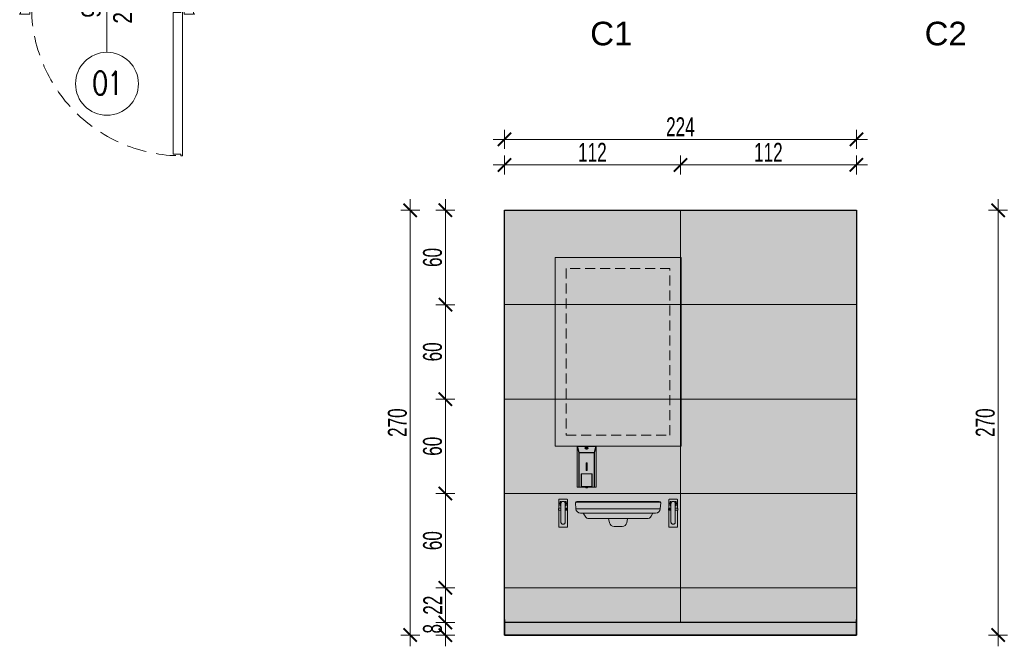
# Model space of a CAD drawing. Header units: millimetres. Extents: x -13532 to 2392, y -5241 to 5322.
# Tile 18 of 256: x -7709 to -7083, y -4792 to -4394. Entities that reach past the tile are written whole.
import ezdxf
from ezdxf.enums import TextEntityAlignment as Align

# ---------------------------------------------------------------- set-up
doc = ezdxf.new("R2010")
doc.units = ezdxf.units.MM
doc.linetypes.add('DASHED', pattern=[19.05, 12.7, -6.35])
doc.layers.get('0').update_dxf_attribs({"lineweight": 9, "true_color": 0x939393})
doc.layers.get('Defpoints').update_dxf_attribs({"true_color": 0xdae6d4})
for name, color, linetype, lineweight in [('! stolarka nowa', 5, 'Continuous', 13), ('- AGP-1_SCIANY_WEWN', 91, 'Continuous', 30), ('_A_ROZWINIĘCIA_MEBLE', 251, 'Continuous', 15), ('_A_ROZWINIĘCIA_OPISY', 252, 'Continuous', 15), ('_A_ROZWINIĘCIA_WYMIARY', 252, 'Continuous', 15), ('_A_WIDOK', 163, 'Continuous', 13), ('_ROZWINIĘCIA_MEBLE', 251, 'Continuous', 15)]:
    doc.layers.add(name, color=color, linetype=linetype, lineweight=lineweight)
for name, color, linetype, lineweight, true_color in [('drzwi - AGP1', 7, 'Continuous', 13, 0x7f7f7f), ('OPIS - AGP1', 7, 'Continuous', 0, 0x7f7f7f), ('OPISY - AGP1', 7, 'Continuous', 5, 0x000000), ('WYMIARY - AGP1', 7, 'Continuous', 5, 0x716d5a)]:
    doc.layers.add(name, color=color, linetype=linetype, lineweight=lineweight, true_color=true_color)
doc.layers.add('WYMIAR', color=7, linetype='Continuous')
doc.styles.add('ARIAL', font='arial.ttf', dxfattribs={"width": 0.8})
doc.styles.add('DIM', font='arial.ttf', dxfattribs={"width": 0.65})
doc.styles.add('ROMANS15', font='simplex.shx', dxfattribs={"width": 0.9, "height": 15})
doc.styles.get("Standard").update_dxf_attribs({"font": 'arial.ttf'})
doc.dimstyles.new('BP_EU_25-50', dxfattribs={"dimtxt": 12, "dimasz": 0.8, "dimexe": 0.75, "dimexo": 1, "dimgap": 2, "dimtad": 1, "dimdec": 0, "dimzin": 9, "dimdsep": 46, "dimtxsty": 'DIM', "dimblk": 'ARCH_1', "dimcen": 0, "dimdle": 50, "dimse1": 1, "dimse2": 1, "dimclrd": 256, "dimclre": 256, "dimclrt": 256, "dimadec": 0, "dimazin": 2, "dimtfac": 1, "dimtdec": 0, "dimtix": 1, "dimtmove": 2, "dimatfit": 0, "dimfxl": 0.75, "dimtolj": 1, "dimtzin": 0, "dimlwd": 15, "dimlwe": -1, "dimarcsym": 0})

# ---------------------------------------------------------------- blocks, each defined once
blk = doc.blocks.new('ARCH_1')
for p, q in [((0, 7.5), (0, -7.5)), ((8.92, 0), (-8.92, 0))]:
    blk.add_line(p, q)
at = {"const_width": 1.5}
blk.add_lwpolyline([(5.3, 5.3), (-5.3, -5.3)], dxfattribs=at)
blk = doc.blocks.new('*D792')
at = {"layer": '_A_ROZWINIĘCIA_WYMIARY', "lineweight": 15}
blk.add_line((-7288.12, -4486.04), (-7177.84, -4486.04), dxfattribs=at)
at = {"layer": 'Defpoints', "color": 0}
for p in [(-7177.04, -4486.04), (-7288.92, -4534.52), (-7177.04, -4534.83)]:
    blk.add_point(p, dxfattribs=at)
at = {"layer": '_A_ROZWINIĘCIA_WYMIARY', "lineweight": 15, "xscale": 0.8, "yscale": 0.8, "zscale": 0.8, "rotation": 180}
blk.add_blockref('ARCH_1', (-7288.92, -4486.04), dxfattribs=at)
at = {"layer": '_A_ROZWINIĘCIA_WYMIARY', "lineweight": 15, "xscale": 0.8, "yscale": 0.8, "zscale": 0.8}
blk.add_blockref('ARCH_1', (-7177.04, -4486.04), dxfattribs=at)
at = {"layer": '_A_ROZWINIĘCIA_WYMIARY', "insert": (-7232.98, -4478.01), "char_height": 12, "attachment_point": 5, "style": 'DIM'}
blk.add_mtext('\\A1;112', dxfattribs=at)
blk = doc.blocks.new('*D793')
at = {"layer": '_A_ROZWINIĘCIA_WYMIARY', "lineweight": 15}
for p, q in [((-7438.35, -4776.04), (-7438.35, -4775.24)), ((-7438.35, -4776.84), (-7438.35, -4784.84)), ((-7438.35, -4785.64), (-7438.35, -4786.44))]:
    blk.add_line(p, q, dxfattribs=at)
at = {"layer": 'Defpoints', "color": 0}
for p in [(-7384.46, -4776.84), (-7438.35, -4784.84), (-7423.15, -4784.84)]:
    blk.add_point(p, dxfattribs=at)
at = {"layer": '_A_ROZWINIĘCIA_WYMIARY', "lineweight": 15, "xscale": 0.8, "yscale": 0.8, "zscale": 0.8}
for p, rotation in [((-7438.35, -4776.84), 270), ((-7438.35, -4784.84), 90)]:
    blk.add_blockref('ARCH_1', p, dxfattribs=dict(at, rotation=rotation))
at = {"layer": '_A_ROZWINIĘCIA_WYMIARY', "insert": (-7446.47, -4780.84), "char_height": 12, "attachment_point": 5, "rotation": 90, "style": 'DIM'}
blk.add_mtext('\\A1;8', dxfattribs=at)
blk = doc.blocks.new('*D794')
at = {"layer": '_A_ROZWINIĘCIA_WYMIARY', "lineweight": 15}
blk.add_line((-7460.68, -4515.64), (-7460.68, -4784.04), dxfattribs=at)
at = {"layer": 'Defpoints', "color": 0}
for p in [(-7384.46, -4514.84), (-7460.68, -4784.84), (-7423.15, -4784.84)]:
    blk.add_point(p, dxfattribs=at)
at = {"layer": '_A_ROZWINIĘCIA_WYMIARY', "lineweight": 15, "xscale": 0.8, "yscale": 0.8, "zscale": 0.8}
for p, rotation in [((-7460.68, -4514.84), 90), ((-7460.68, -4784.84), 270)]:
    blk.add_blockref('ARCH_1', p, dxfattribs=dict(at, rotation=rotation))
at = {"layer": '_A_ROZWINIĘCIA_WYMIARY', "insert": (-7468.81, -4649.84), "char_height": 12, "attachment_point": 5, "rotation": 90, "style": 'DIM'}
blk.add_mtext('\\A1;270', dxfattribs=at)
blk = doc.blocks.new('*D800')
at = {"layer": '_A_ROZWINIĘCIA_WYMIARY', "lineweight": 15}
blk.add_line((-7399.99, -4486.04), (-7289.72, -4486.04), dxfattribs=at)
at = {"layer": 'Defpoints', "color": 0}
for p in [(-7288.92, -4486.04), (-7400.79, -4514.84), (-7288.92, -4514.84)]:
    blk.add_point(p, dxfattribs=at)
at = {"layer": '_A_ROZWINIĘCIA_WYMIARY', "lineweight": 15, "xscale": 0.8, "yscale": 0.8, "zscale": 0.8, "rotation": 180}
blk.add_blockref('ARCH_1', (-7400.79, -4486.04), dxfattribs=at)
at = {"layer": '_A_ROZWINIĘCIA_WYMIARY', "lineweight": 15, "xscale": 0.8, "yscale": 0.8, "zscale": 0.8}
blk.add_blockref('ARCH_1', (-7288.92, -4486.04), dxfattribs=at)
at = {"layer": '_A_ROZWINIĘCIA_WYMIARY', "insert": (-7344.85, -4478.01), "char_height": 12, "attachment_point": 5, "style": 'DIM'}
blk.add_mtext('\\A1;112', dxfattribs=at)
blk = doc.blocks.new('*D801')
at = {"layer": '_A_ROZWINIĘCIA_WYMIARY', "lineweight": 15}
blk.add_line((-7400, -4469.77), (-7177.84, -4469.77), dxfattribs=at)
at = {"layer": 'Defpoints', "color": 0}
for p in [(-7177.04, -4469.77), (-7400.8, -4508.66), (-7177.04, -4518.52)]:
    blk.add_point(p, dxfattribs=at)
at = {"layer": '_A_ROZWINIĘCIA_WYMIARY', "lineweight": 15, "xscale": 0.8, "yscale": 0.8, "zscale": 0.8, "rotation": 180}
blk.add_blockref('ARCH_1', (-7400.8, -4469.77), dxfattribs=at)
at = {"layer": '_A_ROZWINIĘCIA_WYMIARY', "lineweight": 15, "xscale": 0.8, "yscale": 0.8, "zscale": 0.8}
blk.add_blockref('ARCH_1', (-7177.04, -4469.77), dxfattribs=at)
at = {"layer": '_A_ROZWINIĘCIA_WYMIARY', "insert": (-7288.92, -4461.75), "char_height": 12, "attachment_point": 5, "style": 'DIM'}
blk.add_mtext('\\A1;224', dxfattribs=at)
blk = doc.blocks.new('ROCA Dama-N Compacto A327785..0 Widok')
at = {"true_color": 0xffffff}
h = blk.add_hatch(color=7, dxfattribs=at)
h.dxf.hatch_style = 1
h.paths.add_polyline_path([(24.29, -1, 0.203022), (23.29, -0.58), (-2.86, -0.58), (-29, -0.58, 0.203022), (-30, -1), (-29.71, -4.73), (-2.86, -4.73), (24, -4.73)])
h.paths.add_polyline_path([(24, -4.73), (-2.86, -4.73), (-29.71, -4.73, 0.391902), (-26.72, -7.5), (-2.86, -7.5), (19.29, -7.5), (21.01, -7.5, 0.391902)])
h.paths.add_polyline_path([(19.29, -7.5), (-2.86, -7.5), (-25, -7.5), (-23.86, -9.49, 0.269143), (-21.26, -11), (-2.86, -11), (3.14, -11), (15.55, -11, 0.269143), (18.15, -9.49)])
h.paths.add_polyline_path([(3.14, -11), (-2.86, -11), (-8.86, -11), (-8.34, -13.59, 0.357511), (-5.4, -16), (-2.86, -16), (-0.32, -16, 0.357511), (2.63, -13.59)])
h.paths.add_polyline_path([(23.29, 0), (-2.86, 0), (-29, 0, 0.414214), (-30, -1, -0.203022), (-29, -0.58), (-2.86, -0.58), (23.29, -0.58, -0.203022), (24.29, -1, 0.414214)])
for p, q in [((-29.71, -4.73), (-30, -1)), ((-29.71, -4.73), (-2.86, -4.73)), ((-29, 0), (-2.86, 0)), ((23.29, 0), (-2.86, 0)), ((24, -4.73), (-2.86, -4.73)), ((24, -4.73), (24.29, -1)), ((-2.86, -7.5), (-26.72, -7.5)), ((-2.86, -7.5), (21.01, -7.5))]:
    blk.add_line(p, q)
for points in [[(-30, -1, -0.203022), (-29, -0.58), (-2.86, -0.58)], [(24.29, -1, 0.203022), (23.29, -0.58), (-2.86, -0.58)], [(-2.86, -11), (-21.26, -11, -0.269143), (-23.86, -9.49), (-25, -7.5), (-2.86, -7.5)], [(-2.86, -16), (-5.4, -16, -0.357511), (-8.34, -13.59), (-8.86, -11), (-2.86, -11)], [(-2.86, -11), (15.55, -11, 0.269143), (18.15, -9.49), (19.29, -7.5), (-2.86, -7.5)], [(-2.86, -16), (-0.32, -16, 0.357511), (2.63, -13.59), (3.14, -11), (-2.86, -11)]]:
    blk.add_lwpolyline(points, format="xyb")
for centre, radius, start, end in [((-29, -1), 1, 90, 180), ((-26.72, -4.5), 3, 184.39871, 270), ((21.01, -4.5), 3, 270, 355.60129), ((23.29, -1), 1, 0, 90)]:
    blk.add_arc(centre, radius, start, end)
blk = doc.blocks.new('DSM101-FRONT')
h = blk.add_hatch(color=256)
h.dxf.hatch_style = 1
h.set_gradient(color1=(101, 101, 97), rotation=180, centered=1, tint=1)
h.paths.add_polyline_path([(241, 654.1), (241, 394.1), (361, 394.1), (361, 654.1)])
for p, q in [((251, 614.1), (241, 654.1)), ((241, 654.1), (241, 394.1)), ((361, 654.1), (241, 654.1)), ((253, 614.1), (242.9, 654.5)), ((359, 654.5), (348.9, 614.1)), ((361, 654.1), (351, 614.1)), ((361, 654.1), (361, 394.1)), ((251, 613.1), (253, 614.1)), ((251, 614.1), (251, 394.1)), ((253, 612.1), (251, 613.1)), ((253, 614.1), (348.9, 614.1)), ((253, 612.1), (253, 394.1)), ((253, 612.1), (349, 612.1)), ((348.9, 614.1), (351, 613.1)), ((351, 613.1), (348.9, 614.1)), ((351, 613.1), (349, 612.1)), ((349, 612.1), (349, 394.1)), ((351, 614.1), (351, 394.1)), ((298, 502.6), (298, 546.6)), ((304, 502.6), (304, 546.6)), ((266, 397.1), (266, 479.1)), ((336, 479.1), (266, 479.1)), ((336, 397.1), (336, 479.1)), ((361, 394.1), (241, 394.1)), ((336, 397.1), (266, 397.1))]:
    blk.add_line(p, q)
for points in [[(241, 654.1), (361, 654.1), (361, 394.1), (241, 394.1)], [(299.7, 643.7), (302.2, 643.7), (302.2, 639.5), (299.7, 639.5)]]:
    blk.add_lwpolyline(points, close=True)
for points in [[(266, 479.1), (266, 397.1), (336, 397.1), (336, 479.1)], [(268, 479.1), (268, 399.1), (334, 399.1), (334, 479.1)], [(295, 394.1), (295, 391.1), (307, 391.1), (307, 394.1)]]:
    blk.add_lwpolyline(points)
for centre, start, end in [((301, 546.6), 0, 180), ((301, 502.6), 180, 0)]:
    blk.add_arc(centre, 3, start, end)
blk.add_ellipse((301, 642.1), major_axis=(-10.5, 0), ratio=0.571429)
for points, knots in [([(291.5, 642.1), (291.5, 641.7), (291.5, 641.3), (291.9, 640.6), (292.1, 640.2), (292.8, 639.5), (293.2, 639.2), (294.3, 638.5), (294.9, 638.2), (296.6, 637.6), (297.8, 637.3), (300.3, 637), (301.6, 637), (304, 637.3), (305.2, 637.6), (307.3, 638.3), (308.2, 638.8), (309.4, 639.7), (309.7, 640.2), (310.2, 641), (310.4, 641.4), (310.5, 642.1), (310.4, 642.5), (310.1, 643.3), (309.9, 643.7), (309.2, 644.6), (308.7, 644.9), (307.5, 645.7), (306.8, 646), (305.3, 646.5), (304.5, 646.7), (302.3, 647), (301, 647.1), (298.4, 646.9), (297.1, 646.7), (294.9, 645.9), (293.9, 645.4), (292.7, 644.5), (292.3, 644.1), (291.7, 643.2), (291.5, 642.8), (291.5, 642.3), (291.5, 642.2), (291.5, 642.1)], [0, 0, 0, 0, 0.24826, 0.24826, 0.496519, 0.496519, 0.744779, 0.744779, 0.993039, 0.993039, 1.375947, 1.375947, 1.758855, 1.758855, 2.141763, 2.141763, 2.524671, 2.524671, 2.798801, 2.798801, 3.072931, 3.072931, 3.347061, 3.347061, 3.621191, 3.621191, 3.895321, 3.895321, 4.169452, 4.169452, 4.443582, 4.443582, 4.841074, 4.841074, 5.238567, 5.238567, 5.63606, 5.63606, 5.913449, 5.913449, 6.190838, 6.190838, 6.283185, 6.283185, 6.283185, 6.283185]), ([(292.5, 642.1), (292.5, 641.9), (292.5, 641.8), (292.6, 641.4), (292.7, 641.2), (292.9, 640.9), (293.1, 640.7), (293.6, 640.1), (294.1, 639.8), (295.3, 639.1), (296, 638.9), (297.5, 638.4), (298.3, 638.2), (300.3, 638), (301.4, 638), (303.5, 638.2), (304.5, 638.4), (306.3, 639), (307, 639.3), (308.1, 640), (308.5, 640.3), (309.1, 640.9), (309.2, 641.2), (309.4, 641.6), (309.4, 641.8), (309.5, 642.1), (309.4, 642.3), (309.4, 642.5), (309.3, 642.7), (309.2, 643), (309, 643.2), (308.6, 643.7), (308.2, 644.1), (307.1, 644.7), (306.4, 645.1), (304.9, 645.6), (304.1, 645.8), (302.2, 646), (301, 646.1), (298.9, 646), (297.9, 645.8), (296, 645.3), (295.2, 644.9), (294, 644.3), (293.6, 643.9), (293, 643.3), (292.8, 643.1), (292.5, 642.6), (292.5, 642.4), (292.5, 642.2), (292.5, 642.1), (292.5, 642.1)], [0, 0, 0, 0, 0.177646, 0.177646, 0.355292, 0.355292, 0.532939, 0.532939, 0.814738, 0.814738, 1.096538, 1.096538, 1.378338, 1.378338, 1.739104, 1.739104, 2.06913, 2.06913, 2.399157, 2.399157, 2.673843, 2.673843, 2.90015, 2.90015, 3.126457, 3.126457, 3.28067, 3.28067, 3.434884, 3.434884, 3.589098, 3.589098, 3.88111, 3.88111, 4.173123, 4.173123, 4.465135, 4.465135, 4.824452, 4.824452, 5.16054, 5.16054, 5.496627, 5.496627, 5.767671, 5.767671, 5.995248, 5.995248, 6.222825, 6.222825, 6.283185, 6.283185, 6.283185, 6.283185])]:
    blk.add_open_spline(points, degree=3, knots=knots)
blk = doc.blocks.new('A$C60245799')
at = {"layer": '_ROZWINIĘCIA_MEBLE'}
h = blk.add_hatch(color=256, dxfattribs=at)
h.dxf.hatch_style = 1
h.set_gradient(color1=(101, 101, 97), rotation=180, centered=1, tint=1)
h.paths.add_polyline_path([(5.73, 40.65), (5.72, 40.69), (5.71, 40.72), (5.7, 40.75), (5.68, 40.78), (5.65, 40.8), (5.63, 40.82), (5.59, 40.84), (5.56, 40.85), (5.53, 40.85), (2.53, 40.85), (2.49, 40.85), (2.46, 40.84), (2.43, 40.82), (2.4, 40.8), (2.37, 40.78), (2.35, 40.75), (2.34, 40.72), (2.33, 40.69), (2.33, 40.65), (2.33, 37.28), (2.38, 37.31), (2.42, 37.33), (2.47, 37.35), (2.53, 37.35), (3.18, 37.35), (3.18, 38.35), (2.87, 38.35), (2.87, 38.95), (2.73, 38.95), (2.73, 39.51), (2.87, 39.51), (2.87, 40.05), (3.18, 40.05), (3.18, 39.2), (3.19, 39.35), (3.23, 39.49), (3.29, 39.63), (3.37, 39.75), (3.48, 39.85), (3.6, 39.94), (3.74, 40), (3.88, 40.04), (4.03, 40.05), (4.17, 40.04), (4.32, 40), (4.45, 39.94), (4.57, 39.85), (4.68, 39.75), (4.76, 39.63), (4.82, 39.49), (4.86, 39.35), (4.88, 39.2), (4.88, 40.05), (5.18, 40.05), (5.18, 39.51), (5.33, 39.51), (5.33, 38.95), (5.18, 38.95), (5.18, 38.35), (4.88, 38.35), (4.88, 37.35), (5.53, 37.35), (5.58, 37.35), (5.63, 37.33), (5.68, 37.31), (5.73, 37.28)])
h.paths.add_polyline_path([(3.18, 37.35), (2.53, 37.35), (2.47, 37.35), (2.42, 37.33), (2.38, 37.31), (2.33, 37.28), (2.3, 37.24), (2.27, 37.2), (2.24, 37.15), (2.23, 37.1), (2.23, 37.05), (2.23, 36.58), (3.18, 36.58)])
h.paths.add_polyline_path([(3.18, 36.58), (2.33, 36.58), (2.33, 29.91), (5.73, 29.91), (5.73, 36.58), (4.88, 36.58), (4.88, 31.95), (4.86, 31.8), (4.82, 31.66), (4.76, 31.53), (4.68, 31.4), (4.57, 31.3), (4.45, 31.21), (4.32, 31.15), (4.17, 31.11), (4.03, 31.1), (3.88, 31.11), (3.74, 31.15), (3.6, 31.21), (3.48, 31.3), (3.37, 31.4), (3.29, 31.53), (3.23, 31.66), (3.19, 31.8), (3.18, 31.95)])
h = blk.add_hatch(color=256, dxfattribs=at)
h.dxf.hatch_style = 1
h.set_gradient(color1=(101, 101, 97), rotation=180, centered=1, tint=1)
h.paths.add_polyline_path([(3.18, 40.05), (2.87, 40.05), (2.87, 38.35), (3.18, 38.35)])
h.paths.add_polyline_path([(2.87, 39.51), (2.73, 39.51), (2.73, 38.95), (2.87, 38.95)])
h = blk.add_hatch(color=256, dxfattribs=at)
h.dxf.hatch_style = 1
h.set_gradient(color1=(101, 101, 97), rotation=180, centered=1, tint=1)
h.paths.add_polyline_path([(3.18, 31.95), (3.19, 31.8), (3.23, 31.66), (3.29, 31.53), (3.37, 31.4), (3.48, 31.3), (3.6, 31.21), (3.74, 31.15), (3.88, 31.11), (4.03, 31.1), (4.17, 31.11), (4.32, 31.15), (4.45, 31.21), (4.57, 31.3), (4.68, 31.4), (4.76, 31.53), (4.82, 31.66), (4.86, 31.8), (4.88, 31.95), (4.88, 39.2), (4.86, 39.35), (4.82, 39.49), (4.76, 39.63), (4.68, 39.75), (4.57, 39.85), (4.45, 39.94), (4.32, 40), (4.17, 40.04), (4.03, 40.05), (3.88, 40.04), (3.74, 40), (3.6, 39.94), (3.48, 39.85), (3.37, 39.75), (3.29, 39.63), (3.23, 39.49), (3.19, 39.35), (3.18, 39.2)])
h = blk.add_hatch(color=256, dxfattribs=at)
h.dxf.hatch_style = 1
h.set_gradient(color1=(101, 101, 97), rotation=180, centered=1, tint=1)
h.paths.add_polyline_path([(5.18, 40.05), (4.88, 40.05), (4.88, 38.35), (5.18, 38.35)])
h.paths.add_polyline_path([(5.33, 39.51), (5.18, 39.51), (5.18, 38.95), (5.33, 38.95)])
h = blk.add_hatch(color=256, dxfattribs=at)
h.dxf.hatch_style = 1
h.set_gradient(color1=(101, 101, 97), rotation=180, centered=1, tint=1)
h.paths.add_polyline_path([(4.88, 37.35), (4.88, 36.58), (5.83, 36.58), (5.83, 37.05), (5.82, 37.1), (5.81, 37.15), (5.79, 37.2), (5.76, 37.24), (5.72, 37.28), (5.68, 37.31), (5.63, 37.33), (5.58, 37.35), (5.53, 37.35)])
for points in [[(2.33, 40.65), (2.33, 40.69), (2.34, 40.72), (2.35, 40.75), (2.37, 40.78), (2.4, 40.8), (2.43, 40.82), (2.46, 40.84), (2.49, 40.85), (2.53, 40.85)], [(2.33, 37.27), (2.33, 40.65)], [(2.53, 40.85), (5.53, 40.85)], [(3.18, 39.2), (3.19, 39.35), (3.23, 39.49), (3.29, 39.63), (3.37, 39.75), (3.48, 39.85), (3.6, 39.94), (3.74, 40), (3.88, 40.04), (4.03, 40.05)], [(3.18, 39.2), (3.18, 31.95)], [(4.03, 40.05), (4.17, 40.04), (4.32, 40), (4.45, 39.94), (4.57, 39.85), (4.68, 39.75), (4.76, 39.63), (4.82, 39.49), (4.86, 39.35), (4.88, 39.2)], [(4.88, 39.2), (4.88, 31.95)], [(5.53, 40.85), (5.56, 40.85), (5.59, 40.84), (5.63, 40.82), (5.65, 40.8), (5.68, 40.78), (5.7, 40.75), (5.71, 40.72), (5.72, 40.69), (5.73, 40.65)], [(5.73, 40.65), (5.73, 37.27)], [(2.23, 37.05), (2.23, 37.1), (2.24, 37.15), (2.27, 37.2), (2.3, 37.24), (2.33, 37.28), (2.38, 37.31), (2.42, 37.33), (2.47, 37.35), (2.53, 37.35)], [(2.23, 37.05), (2.23, 36.58)], [(2.23, 36.58), (3.18, 36.58)], [(2.33, 29.91), (2.33, 36.58)], [(3.18, 37.35), (2.53, 37.35)], [(4.88, 37.35), (5.53, 37.35)], [(5.83, 36.58), (4.88, 36.58)], [(5.53, 37.35), (5.58, 37.35), (5.63, 37.33), (5.68, 37.31), (5.72, 37.28), (5.76, 37.24), (5.79, 37.2), (5.81, 37.15), (5.82, 37.1), (5.83, 37.05)], [(5.73, 36.58), (5.73, 29.91)], [(5.83, 37.05), (5.83, 36.58)], [(4.03, 31.1), (3.88, 31.11), (3.74, 31.15), (3.6, 31.21), (3.48, 31.3), (3.37, 31.4), (3.29, 31.53), (3.23, 31.66), (3.19, 31.8), (3.18, 31.95)], [(4.88, 31.95), (4.86, 31.8), (4.82, 31.66), (4.76, 31.53), (4.68, 31.4), (4.57, 31.3), (4.45, 31.21), (4.32, 31.15), (4.17, 31.11), (4.03, 31.1)], [(2.33, 29.91), (5.73, 29.91)]]:
    blk.add_lwpolyline(points)
for points in [[(2.73, 39.51), (2.87, 39.51), (2.87, 38.95), (2.73, 38.95)], [(2.87, 40.05), (3.18, 40.05), (3.18, 38.35), (2.87, 38.35)], [(5.18, 40.05), (4.88, 40.05), (4.88, 38.35), (5.18, 38.35)], [(5.33, 39.51), (5.18, 39.51), (5.18, 38.95), (5.33, 38.95)]]:
    blk.add_lwpolyline(points, close=True)
blk = doc.blocks.new('LUSTRO 60X120')
at = {"layer": '_ROZWINIĘCIA_MEBLE'}
h = blk.add_hatch(color=256, dxfattribs=at)
h.dxf.hatch_style = 1
h.set_gradient(color1=(101, 101, 97), rotation=180, centered=1, tint=1)
edge = h.paths.add_edge_path()
edge.add_line((60, 120), (-10, 120))
edge.add_line((-10, 120), (-10, 0))
edge.add_line((-10, 0), (70, -0.03))
edge.add_line((70, -0.03), (70, 119.97))
at = {"layer": '_A_ROZWINIĘCIA_MEBLE', "ltscale": 0.5}
blk.add_lwpolyline([(70, 119.97), (-10, 120), (-10, 0), (70, -0.03)], close=True, dxfattribs=at)
at = {"layer": '_A_ROZWINIĘCIA_MEBLE', "linetype": 'DASHED', "ltscale": 0.5}
blk.add_lwpolyline([(63, 113), (-3, 113), (-3, 7), (63, 7)], close=True, dxfattribs=at)
blk = doc.blocks.new('*D841')
at = {"layer": '_A_ROZWINIĘCIA_WYMIARY', "lineweight": 15}
blk.add_line((-7438.35, -4776.04), (-7438.35, -4755.64), dxfattribs=at)
at = {"layer": 'Defpoints', "color": 0}
for p in [(-7438.35, -4754.84), (-7384.46, -4754.84), (-7384.46, -4776.84)]:
    blk.add_point(p, dxfattribs=at)
at = {"layer": '_A_ROZWINIĘCIA_WYMIARY', "lineweight": 15, "xscale": 0.8, "yscale": 0.8, "zscale": 0.8}
for p, rotation in [((-7438.35, -4754.84), 90), ((-7438.35, -4776.84), 270)]:
    blk.add_blockref('ARCH_1', p, dxfattribs=dict(at, rotation=rotation))
at = {"layer": '_A_ROZWINIĘCIA_WYMIARY', "insert": (-7446.37, -4765.84), "char_height": 12, "attachment_point": 5, "rotation": 90, "style": 'DIM'}
blk.add_mtext('\\A1;22', dxfattribs=at)
blk = doc.blocks.new('*D842')
at = {"layer": '_A_ROZWINIĘCIA_WYMIARY', "lineweight": 15}
blk.add_line((-7438.35, -4754.04), (-7438.35, -4695.64), dxfattribs=at)
at = {"layer": 'Defpoints', "color": 0}
for p in [(-7438.35, -4694.84), (-7366.2, -4694.84), (-7384.46, -4754.84)]:
    blk.add_point(p, dxfattribs=at)
at = {"layer": '_A_ROZWINIĘCIA_WYMIARY', "lineweight": 15, "xscale": 0.8, "yscale": 0.8, "zscale": 0.8}
for p, rotation in [((-7438.35, -4694.84), 90), ((-7438.35, -4754.84), 270)]:
    blk.add_blockref('ARCH_1', p, dxfattribs=dict(at, rotation=rotation))
at = {"layer": '_A_ROZWINIĘCIA_WYMIARY', "insert": (-7446.47, -4724.84), "char_height": 12, "attachment_point": 5, "rotation": 90, "style": 'DIM'}
blk.add_mtext('\\A1;60', dxfattribs=at)
blk = doc.blocks.new('*D843')
at = {"layer": '_A_ROZWINIĘCIA_WYMIARY', "lineweight": 15}
blk.add_line((-7438.35, -4694.04), (-7438.35, -4635.64), dxfattribs=at)
at = {"layer": 'Defpoints', "color": 0}
for p in [(-7438.35, -4634.84), (-7365.81, -4634.84), (-7366.2, -4694.84)]:
    blk.add_point(p, dxfattribs=at)
at = {"layer": '_A_ROZWINIĘCIA_WYMIARY', "lineweight": 15, "xscale": 0.8, "yscale": 0.8, "zscale": 0.8}
for p, rotation in [((-7438.35, -4634.84), 90), ((-7438.35, -4694.84), 270)]:
    blk.add_blockref('ARCH_1', p, dxfattribs=dict(at, rotation=rotation))
at = {"layer": '_A_ROZWINIĘCIA_WYMIARY', "insert": (-7446.47, -4664.84), "char_height": 12, "attachment_point": 5, "rotation": 90, "style": 'DIM'}
blk.add_mtext('\\A1;60', dxfattribs=at)
blk = doc.blocks.new('*D844')
at = {"layer": '_A_ROZWINIĘCIA_WYMIARY', "lineweight": 15}
blk.add_line((-7438.35, -4634.04), (-7438.35, -4575.64), dxfattribs=at)
at = {"layer": 'Defpoints', "color": 0}
for p in [(-7438.35, -4574.84), (-7376.37, -4574.84), (-7365.81, -4634.84)]:
    blk.add_point(p, dxfattribs=at)
at = {"layer": '_A_ROZWINIĘCIA_WYMIARY', "lineweight": 15, "xscale": 0.8, "yscale": 0.8, "zscale": 0.8}
for p, rotation in [((-7438.35, -4574.84), 90), ((-7438.35, -4634.84), 270)]:
    blk.add_blockref('ARCH_1', p, dxfattribs=dict(at, rotation=rotation))
at = {"layer": '_A_ROZWINIĘCIA_WYMIARY', "insert": (-7446.47, -4604.84), "char_height": 12, "attachment_point": 5, "rotation": 90, "style": 'DIM'}
blk.add_mtext('\\A1;60', dxfattribs=at)
blk = doc.blocks.new('*D845')
at = {"layer": '_A_ROZWINIĘCIA_WYMIARY', "lineweight": 15}
blk.add_line((-7438.35, -4574.04), (-7438.35, -4515.64), dxfattribs=at)
at = {"layer": 'Defpoints', "color": 0}
for p in [(-7438.35, -4514.84), (-7351.72, -4514.84), (-7376.37, -4574.84)]:
    blk.add_point(p, dxfattribs=at)
at = {"layer": '_A_ROZWINIĘCIA_WYMIARY', "lineweight": 15, "xscale": 0.8, "yscale": 0.8, "zscale": 0.8}
for p, rotation in [((-7438.35, -4514.84), 90), ((-7438.35, -4574.84), 270)]:
    blk.add_blockref('ARCH_1', p, dxfattribs=dict(at, rotation=rotation))
at = {"layer": '_A_ROZWINIĘCIA_WYMIARY', "insert": (-7446.47, -4544.84), "char_height": 12, "attachment_point": 5, "rotation": 90, "style": 'DIM'}
blk.add_mtext('\\A1;60', dxfattribs=at)
blk = doc.blocks.new('*D847')
at = {"layer": '_A_ROZWINIĘCIA_WYMIARY', "lineweight": 15}
blk.add_line((-7086.93, -4515.64), (-7086.93, -4784.04), dxfattribs=at)
at = {"layer": 'Defpoints', "color": 0}
for p in [(-7010.71, -4514.84), (-7086.93, -4784.84), (-7049.4, -4784.84)]:
    blk.add_point(p, dxfattribs=at)
at = {"layer": '_A_ROZWINIĘCIA_WYMIARY', "lineweight": 15, "xscale": 0.8, "yscale": 0.8, "zscale": 0.8}
for p, rotation in [((-7086.93, -4514.84), 90), ((-7086.93, -4784.84), 270)]:
    blk.add_blockref('ARCH_1', p, dxfattribs=dict(at, rotation=rotation))
at = {"layer": '_A_ROZWINIĘCIA_WYMIARY', "insert": (-7095.06, -4649.84), "char_height": 12, "attachment_point": 5, "rotation": 90, "style": 'DIM'}
blk.add_mtext('\\A1;270', dxfattribs=at)
blk = doc.blocks.new('*U170')
at = {"layer": '! stolarka nowa'}
for p in [(0, 3), (0, 0), (0, -3)]:
    blk.add_point(p, dxfattribs=at)
for p, q in [((0.5, 3), (0.5, -3)), ((7.5, 3), (0.5, 3)), ((6.5, -3), (6.5, 2)), ((6.5, 2), (7.5, 2)), ((7.5, 2), (7.5, 3)), ((103.5, 2), (103.5, 3)), ((103.5, 3), (110.5, 3)), ((103.5, 2), (104.5, 2)), ((104.5, 2), (104.5, -3)), ((110.5, 3), (110.5, -3)), ((0.5, -3), (6.5, -3)), ((102.5, -2), (97.5, -2)), ((97.5, -2), (97.5, -92)), ((102.5, -1), (102.5, -2)), ((103.5, -1), (102.5, -1)), ((103.5, -93), (103.5, -1)), ((110.5, -3), (104.5, -3)), ((102.5, -92), (97.5, -92)), ((102.5, -93), (102.5, -92)), ((103.5, -93), (102.5, -93))]:
    blk.add_line(p, q)
at = {"linetype": 'DASHED'}
blk.add_arc((102.5, 2), 95, 180, 270, dxfattribs=at)
for p in [(111, 3), (111, 0), (111, -3)]:
    blk.add_point(p)
at = {"layer": 'OPIS - AGP1'}
blk.add_lwpolyline([(55.5, 27.26), (55.5, -27.26)], dxfattribs=at)
at = {"layer": 'OPIS - AGP1', "color": 7, "insert": (55.5, 2.13), "char_height": 12, "width": 10, "attachment_point": 5, "rotation": 90, "style": 'ARIAL'}
blk.add_mtext('\\pxqc;{\\fArial|b0|i0|c238|p0;90\\P200}', dxfattribs=at)
blk = doc.blocks.new('DFGFGSGSG')
at = {"layer": 'OPISY - AGP1'}
blk.add_circle((-5340.78, -4949.77), 20, dxfattribs=at)
at = {"layer": 'drzwi - AGP1', "color": 30, "linetype": 'Continuous', "lineweight": 18, "rotation": 359.9999999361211}
blk.add_blockref('*U170', (-5396.28, -4902.51), dxfattribs=at)
at = {"layer": 'OPISY - AGP1', "style": 'ROMANS15', "width": 0.7}
blk.add_attdef('DA2', text='', height=15, rotation=359.99945, dxfattribs=at).set_placement((-5340.59, -4956.79), align=Align.CENTER)

msp = doc.modelspace()

# ---------------------------------------------------------------- hatches: boundary and pattern name
at = {"linetype": 'Continuous', "lineweight": 50, "true_color": 0xeee2d8}
h = msp.add_hatch(color=254, dxfattribs=at)
h.dxf.hatch_style = 1
h.paths.add_polyline_path([(-7400.7922, -4514.8115), (-7400.7922, -4776.8115), (-7177.0423, -4776.8605), (-7177.0423, -4514.8605)])
at = {"true_color": 0x575757}
msp.add_hatch(color=251, dxfattribs=at).paths.add_polyline_path([(-7400.7922, -4784.836), (-7177.0423, -4784.836), (-7177.0423, -4776.836), (-7400.7922, -4776.836)])

# ---------------------------------------------------------------- linework, layer by layer
at = {"layer": '- AGP-1_SCIANY_WEWN', "color": 8}
msp.add_lwpolyline([(-7400.7922, -4514.836), (-7177.0423, -4514.836), (-7177.0423, -4784.836), (-7400.7922, -4784.836)], close=True, dxfattribs=at)
at = {"ltscale": 5}
for points in [[(-7288.9172, -4514.836), (-7288.9172, -4776.836)], [(-7177.0423, -4574.836), (-7400.7922, -4574.836)], [(-7177.0423, -4634.836), (-7400.7922, -4634.836)], [(-7177.0423, -4694.836), (-7400.7922, -4694.836)], [(-7177.0423, -4754.836), (-7400.7922, -4754.836)]]:
    msp.add_lwpolyline(points, dxfattribs=at)
at = {"layer": 'WYMIAR'}
for p, q in [((-7400.7922, -4774.836), (-7400.7922, -4784.836)), ((-7177.0423, -4784.836), (-7177.0423, -4774.836)), ((-7177.0423, -4776.836), (-7400.7922, -4776.836)), ((-7400.7922, -4784.836), (-7177.0423, -4784.836))]:
    msp.add_line(p, q, dxfattribs=at)

# ---------------------------------------------------------------- block references
at = {"layer": '_A_ROZWINIĘCIA_WYMIARY'}
msp.add_blockref('LUSTRO 60X120', (-7358.5304, -4664.8396), dxfattribs=at)
at = {"layer": '_A_WIDOK', "yscale": 1.6256, "zscale": 1.6256}
for p, xscale in [((-7370.0662, -4764.9462), 1.6256), ((-7286.9776, -4764.9462), -1.6256)]:
    msp.add_blockref('A$C60245799', p, dxfattribs=dict(at, xscale=xscale))
at = {"layer": '_ROZWINIĘCIA_MEBLE', "xscale": -0.1, "yscale": 0.1, "zscale": 0.1}
msp.add_blockref('DSM101-FRONT', (-7318.4203, -4730.2927), dxfattribs=at)
at = {"layer": '_ROZWINIĘCIA_MEBLE'}
msp.add_blockref('ROCA Dama-N Compacto A327785..0 Widok', (-7325.6739, -4699.8396), dxfattribs=at)
at = {"layer": 'WYMIARY - AGP1'}
msp.add_blockref('DFGFGSGSG', (-2312.6913, 515.3198), dxfattribs=at).add_auto_attribs({'DA2': 'O1'})

# ---------------------------------------------------------------- texts
at = {"layer": '_A_ROZWINIĘCIA_OPISY', "char_height": 15, "attachment_point": 1}
for s, insert in [('C1', (-7346.2515, -4395.0162)), ('C2', (-7133.6209, -4395.017))]:
    msp.add_mtext_dynamic_manual_height_columns(s, width=44.069342, gutter_width=12.5, heights=[0], dxfattribs=dict(at, insert=insert))

# ---------------------------------------------------------------- dimensions: what is measured, and where the dimension line sits
at = {"layer": '_A_ROZWINIĘCIA_WYMIARY'}
for base, p1, p2, picture, middle in [((-7177.0423, -4469.7711), (-7400.7974, -4508.6601), (-7177.0423, -4518.5189), '*D801', (-7288.9198, -4461.7466)), ((-7288.9172, -4486.0358), (-7400.7922, -4514.836), (-7288.9172, -4514.836), '*D800', (-7344.8547, -4478.0112)), ((-7177.0448, -4486.0358), (-7288.9198, -4534.5186), (-7177.0448, -4534.8322), '*D792', (-7232.9823, -4478.0112))]:
    dim = msp.add_linear_dim(base=base, p1=p1, p2=p2, dimstyle='BP_EU_25-50', override={"dimblk": 'ARCH_1'}, dxfattribs=at)
    dim.commit()
    dim.dimension.update_dxf_attribs({"geometry": picture, "text_midpoint": middle})
for base, p1, p2, picture, middle in [((-7460.6803, -4784.836), (-7384.4571, -4514.836), (-7423.1508, -4784.836), '*D794', (-7468.8072, -4649.836)), ((-7086.9303, -4784.836), (-7010.7071, -4514.836), (-7049.4008, -4784.836), '*D847', (-7095.0572, -4649.836)), ((-7438.347, -4784.8353), (-7384.4571, -4776.836), (-7423.1498, -4784.8353), '*D793', (-7446.4739, -4780.8356))]:
    dim = msp.add_linear_dim(base=base, p1=p1, p2=p2, angle=90, dimstyle='BP_EU_25-50', dxfattribs=at)
    dim.commit()
    dim.dimension.update_dxf_attribs({"geometry": picture, "text_midpoint": middle})
for base, p1, p2, picture, middle in [((-7438.347, -4514.836), (-7376.3721, -4574.836), (-7351.7185, -4514.836), '*D845', (-7446.4739, -4544.836)), ((-7438.347, -4574.836), (-7365.8063, -4634.836), (-7376.3721, -4574.836), '*D844', (-7446.4739, -4604.836)), ((-7438.347, -4634.836), (-7366.1976, -4694.836), (-7365.8063, -4634.836), '*D843', (-7446.4739, -4664.836)), ((-7438.347, -4694.836), (-7384.4571, -4754.836), (-7366.1976, -4694.836), '*D842', (-7446.4739, -4724.836)), ((-7438.347, -4754.836), (-7384.4571, -4776.836), (-7384.4571, -4754.836), '*D841', (-7446.3716, -4765.836))]:
    dim = msp.add_linear_dim(base=base, p1=p1, p2=p2, angle=90, dimstyle='BP_EU_25-50', override={"dimblk": 'ARCH_1'}, dxfattribs=at)
    dim.commit()
    dim.dimension.update_dxf_attribs({"geometry": picture, "text_midpoint": middle})

doc.saveas('drawing.dxf')
